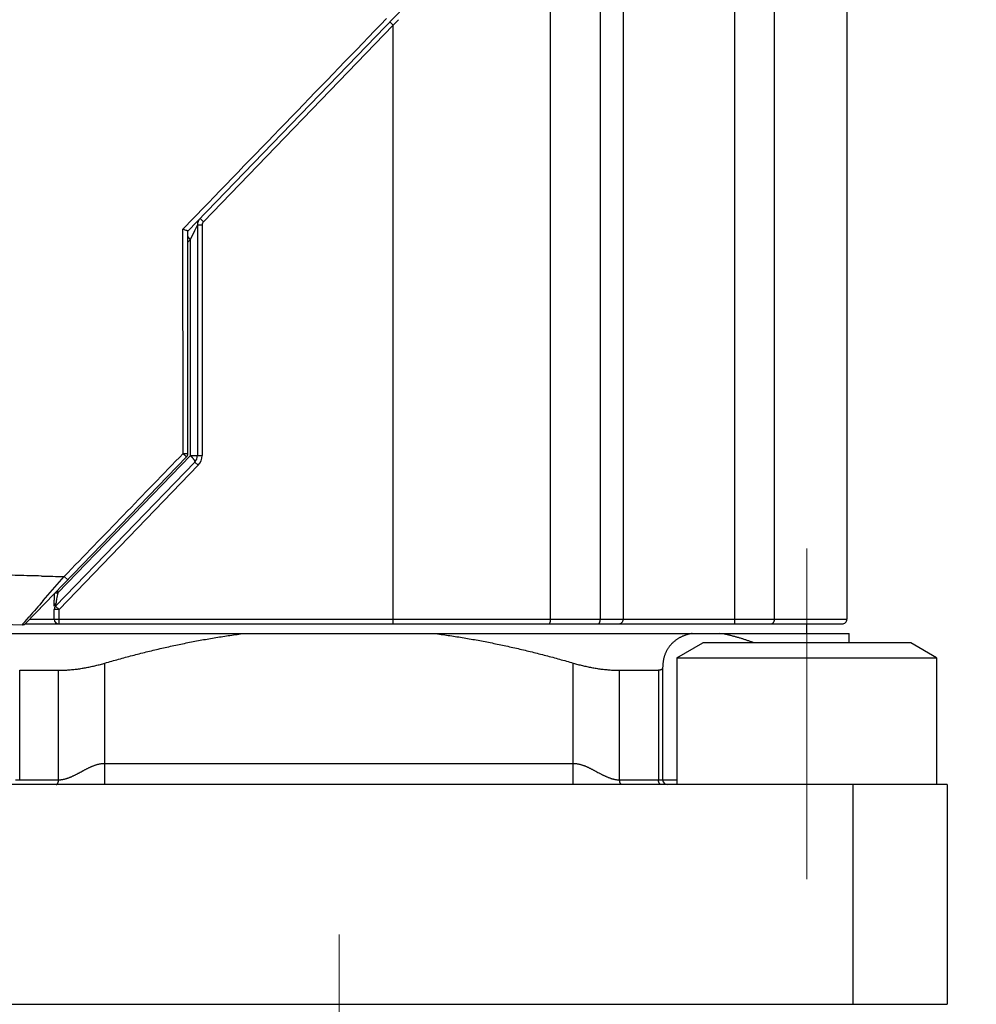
# Model space of a CAD drawing. Header units: millimetres. Extents: x 0 to 594, y 0 to 420.
# Tile 86 of 132: x 322 to 342, y 238 to 259. Entities that reach past the tile are written whole.
import ezdxf

# ---------------------------------------------------------------- set-up
doc = ezdxf.new("R2010")
doc.units = ezdxf.units.MM
doc.header["$LTSCALE"] = 0.257233
doc.linetypes.add('CENTER', pattern=[50.8, 31.75, -6.35, 6.35, -6.35])
doc.layers.add('NoLayerName_001', color=7, linetype='Continuous')
doc.styles.get("Standard").update_dxf_attribs({"font": 'txt', "bigfont": 'extfont2'})
doc.dimstyles.get("Standard").update_dxf_attribs({"dimtxt": 2.5, "dimasz": 2.5, "dimexe": 1, "dimexo": 1, "dimtad": 1, "dimdec": 3, "dimzin": 0, "dimdsep": 46, "dimtxsty": 'Standard', "dimcen": 2.5, "dimadec": 3, "dimazin": 0, "dimtfac": 0.75, "dimtdec": 3, "dimtmove": 0, "dimatfit": 3, "dimfxl": 1, "dimarcsym": 0})

# ---------------------------------------------------------------- blocks, each defined once
blk = doc.blocks.new('_OPEN30')
at = {"color": 0, "linetype": 'ByBlock', "lineweight": -2}
for p, q in [((-1, 0.267949), (0, 0)), ((0, 0), (-1, -0.267949)), ((0, 0), (-1, 0))]:
    blk.add_line(p, q, dxfattribs=at)
blk = doc.blocks.new('*D54')
at = {"layer": 'Defpoints', "color": 0}
for p in [(315.961, 274.916), (315.961, 223.885), (383.461, 223.952)]:
    blk.add_point(p, dxfattribs=at)
at = {"layer": 'NoLayerName_001', "color": 0, "linetype": 'Continuous', "lineweight": 13}
for p, q in [((315.961, 225.299), (315.961, 276.33)), ((383.461, 225.366), (383.461, 276.33)), ((381.34, 274.916), (318.082, 274.916))]:
    blk.add_line(p, q, dxfattribs=at)
at = {"layer": 'NoLayerName_001', "color": 0, "lineweight": 13, "xscale": 2.121340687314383, "yscale": 2.121340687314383, "zscale": 2.121340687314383, "rotation": 180}
blk.add_blockref('_OPEN30', (315.961, 274.916), dxfattribs=at)
at = {"layer": 'NoLayerName_001', "color": 0, "lineweight": 13, "xscale": 2.121340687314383, "yscale": 2.121340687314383, "zscale": 2.121340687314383}
blk.add_blockref('_OPEN30', (383.461, 274.916), dxfattribs=at)
at = {"layer": 'NoLayerName_001', "color": 0, "lineweight": 13, "insert": (349.711, 278.805), "char_height": 4.94979, "attachment_point": 5}
blk.add_mtext('\\W0.8000;ＬＭ', dxfattribs=at)
blk = doc.blocks.new('*D55')
at = {"layer": 'Defpoints', "color": 0}
for p in [(248.761, 284.227), (383.461, 223.952), (248.761, 221.952)]:
    blk.add_point(p, dxfattribs=at)
at = {"layer": 'NoLayerName_001', "color": 0, "linetype": 'Continuous', "lineweight": 13}
for p, q in [((248.761, 223.366), (248.761, 285.641)), ((383.461, 225.366), (383.461, 285.641)), ((381.34, 284.227), (250.882, 284.227))]:
    blk.add_line(p, q, dxfattribs=at)
at = {"layer": 'NoLayerName_001', "color": 0, "lineweight": 13, "xscale": 2.121340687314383, "yscale": 2.121340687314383, "zscale": 2.121340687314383, "rotation": 180}
blk.add_blockref('_OPEN30', (248.761, 284.227), dxfattribs=at)
at = {"layer": 'NoLayerName_001', "color": 0, "lineweight": 13, "xscale": 2.121340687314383, "yscale": 2.121340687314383, "zscale": 2.121340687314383}
blk.add_blockref('_OPEN30', (383.461, 284.227), dxfattribs=at)
at = {"layer": 'NoLayerName_001', "color": 0, "lineweight": 13, "insert": (316.111, 288.116), "char_height": 4.94979, "attachment_point": 5}
blk.add_mtext('\\W0.8000;ＬＬ', dxfattribs=at)
blk = doc.blocks.new('*D56')
at = {"layer": 'Defpoints', "color": 0}
for p in [(248.761, 293.661), (248.761, 221.952), (413.461, 200.452)]:
    blk.add_point(p, dxfattribs=at)
at = {"layer": 'NoLayerName_001', "color": 0, "linetype": 'Continuous', "lineweight": 13}
for p, q in [((248.761, 223.366), (248.761, 295.075)), ((413.461, 201.866), (413.461, 295.075)), ((411.34, 293.661), (250.882, 293.661))]:
    blk.add_line(p, q, dxfattribs=at)
at = {"layer": 'NoLayerName_001', "color": 0, "lineweight": 13, "xscale": 2.121340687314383, "yscale": 2.121340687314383, "zscale": 2.121340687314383, "rotation": 180}
blk.add_blockref('_OPEN30', (248.761, 293.661), dxfattribs=at)
at = {"layer": 'NoLayerName_001', "color": 0, "lineweight": 13, "xscale": 2.121340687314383, "yscale": 2.121340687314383, "zscale": 2.121340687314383}
blk.add_blockref('_OPEN30', (413.461, 293.661), dxfattribs=at)
at = {"layer": 'NoLayerName_001', "color": 0, "lineweight": 13, "insert": (331.111, 297.55), "char_height": 4.9498, "attachment_point": 5}
blk.add_mtext('\\W0.8000;Ｌ', dxfattribs=at)

msp = doc.modelspace()

# ---------------------------------------------------------------- linework, layer by layer
at = {"layer": 'NoLayerName_001', "color": 8, "linetype": 'Continuous', "lineweight": 25}
for p, q in [((337.3382, 246.1013), (337.3382, 265.9375)), ((338.1801, 246.1013), (338.1801, 265.9375)), ((334.976, 263.6128), (334.976, 246.1013)), ((334.4905, 263.1603), (334.4905, 246.1013)), ((333.4396, 246.1013), (333.4395, 262.0821)), ((330.1068, 258.6741), (326.0892, 254.5138)), ((330.1068, 258.6741), (330.0348, 258.7436)), ((330.2215, 258.7914), (330.1068, 258.6741)), ((330.1068, 246.0013), (330.1068, 258.6741)), ((325.6864, 254.3906), (325.8463, 254.5559)), ((325.8463, 254.5559), (325.9428, 254.6556)), ((326.0892, 254.5138), (326.0173, 254.5833)), ((325.6557, 254.3588), (325.6864, 254.3906)), ((325.8129, 254.1373), (325.9054, 254.3289)), ((325.9054, 254.3289), (325.9611, 254.4443)), ((326.0611, 254.4443), (325.9611, 254.4443)), ((326.0611, 254.4443), (326.0611, 249.5675)), ((325.7611, 254.0837), (325.8129, 254.1373)), ((325.8129, 249.5675), (325.8129, 254.1373)), ((323.0046, 246.6594), (325.8129, 249.5675)), ((325.8129, 249.5675), (326.0611, 249.5675)), ((325.9769, 249.3591), (323.032, 246.3095)), ((325.9769, 249.3591), (325.905, 249.4286)), ((322.6974, 246.4958), (323.1411, 247.0058)), ((323.1414, 247.0062), (323.2171, 246.9331)), ((322.9528, 246.6594), (323.0046, 246.6594)), ((323.0046, 246.6594), (323.0046, 246.713)), ((323.032, 246.3095), (322.9601, 246.379)), ((322.3511, 246.0963), (322.3992, 246.1521)), ((323.032, 246.3095), (322.932, 246.3095)), ((323.032, 246.0013), (323.032, 246.3095)), ((322.313, 246.052), (322.3511, 246.0963)), ((322.4139, 246.1013), (339.7111, 246.1013)), ((324.0043, 242.6013), (324.0043, 245.1728)), ((333.918, 242.6013), (333.918, 245.1728)), ((322.1997, 242.7013), (322.1997, 245.021)), ((323.0228, 242.7025), (323.0228, 245.021)), ((334.8995, 242.7013), (334.8995, 245.021)), ((335.7225, 245.021), (335.7225, 242.7013)), ((324.0043, 243.0513), (333.918, 243.0497)), ((322.1115, 242.7013), (323.0228, 242.7025)), ((334.8995, 242.7013), (336.1111, 242.7013)), ((339.8361, 242.6013), (339.8361, 237.9513))]:
    msp.add_line(p, q, dxfattribs=at)
at = {"layer": 'NoLayerName_001', "color": 7, "linetype": 'Continuous', "lineweight": 25}
for p, q in [((325.7611, 254.318), (335.9628, 264.8822)), ((339.7111, 264.9875), (339.7111, 246.1013)), ((325.7611, 249.6079), (325.7611, 254.318)), ((325.9611, 254.4443), (325.9611, 249.5675)), ((322.3319, 246.0164), (325.7331, 249.5384)), ((325.905, 249.4286), (322.9601, 246.379)), ((322.9315, 246.4716), (322.9312, 246.5049)), ((322.9318, 246.4407), (322.9315, 246.4716)), ((322.932, 246.3874), (322.9318, 246.4407)), ((322.932, 246.379), (322.932, 246.3874)), ((322.932, 246.1013), (322.932, 246.3095)), ((322.2574, 245.9857), (322.2574, 245.9857)), ((322.3132, 246.0013), (339.611, 246.0013)), ((338.8611, 245.8013), (338.8611, 246.0013)), ((318.1611, 245.8013), (339.7611, 245.8013)), ((339.7611, 245.6013), (339.7611, 245.8013)), ((336.1111, 245.2838), (336.6611, 245.6013)), ((341.0611, 245.6013), (336.6611, 245.6013)), ((341.6111, 245.2838), (341.0611, 245.6013)), ((335.8108, 245.0809), (335.8108, 242.7013)), ((336.1111, 245.2838), (341.6111, 245.2838)), ((336.1111, 245.2838), (336.1111, 242.6013)), ((341.6111, 245.2838), (341.6111, 242.6013)), ((322.1997, 245.021), (323.0228, 245.021)), ((334.8995, 245.021), (335.7225, 245.021)), ((341.8361, 242.6013), (316.0861, 242.6013)), ((341.8361, 242.6013), (341.8361, 237.9513)), ((316.0861, 237.9513), (341.8361, 237.9513)), ((316.2559, 237.9513), (341.6663, 237.9513)), ((316.2611, 237.9513), (341.6611, 237.9513))]:
    msp.add_line(p, q, dxfattribs=at)
at = {"layer": 'NoLayerName_001', "color": 2, "linetype": 'CENTER', "lineweight": 13}
for p, q in [((338.8611, 247.6013), (338.8611, 240.6013)), ((328.9611, 239.427), (328.9611, 222.4753))]:
    msp.add_line(p, q, dxfattribs=at)
at = {"layer": 'NoLayerName_001', "color": 7, "linetype": 'Continuous', "lineweight": 25}
for points in [[(318.482, 246.3016), (319.0632, 246.2199), (320.4307, 246.0779), (321.8331, 245.9989), (322.2572, 245.9857)], [(322.2572, 245.9857), (322.2724, 245.9865), (322.2943, 245.9918), (322.3144, 246.0019), (322.3317, 246.0162)]]:
    msp.add_lwpolyline(points, dxfattribs=at)
for centre, radius, start, end in [((326.1611, 254.4443), 0.2, 136, 180), ((325.6611, 249.6079), 0.1, 316, 0), ((325.7611, 249.5675), 0.2, 316, 0), ((339.7217, 246.6599), 16.7912, 180.08036, 180.27839), ((345.1802, 246.6922), 22.2498, 180.29338, 180.48228), ((322.5611, 246.3978), 0.1, 316, 323.33333), ((323.032, 246.3095), 0.1, 136.00007, 180.0001), ((323.032, 246.1013), 0.1, 180, 270), ((339.6111, 246.1013), 0.1, 269.98832, 0), ((335.9108, 242.7013), 0.1, 179.99872, 269.99872)]:
    msp.add_arc(centre, radius, start, end, dxfattribs=at)
at = {"layer": 'NoLayerName_001', "color": 8, "linetype": 'Continuous', "lineweight": 25}
for centre, radius, start, end in [((326.1611, 254.4443), 0.1, 136, 180), ((325.7611, 249.5675), 0.3, 316, 0), ((324.269, 316.6556), 69.6589, 268.675553, 269.072168), ((328.9125, 245.5149), 6.0178, 169.03613, 170.27145), ((432.103, 151.2922), 145.0287, 138.970566, 139.150319), ((324.8555, 246.141), 1.9128, 171.10377, 171.40563), ((330.2501, 245.2999), 7.3725, 170.59544, 171.12871), ((328.6368, 245.5633), 5.7379, 170.28288, 170.55828), ((334.876, 246.1013), 0.1, 269.98574, 0.02128)]:
    msp.add_arc(centre, radius, start, end, dxfattribs=at)
for points in [[(325.9428, 254.6556), (326.6129, 255.3486), (327.9532, 256.7344), (329.2936, 258.1203), (329.9637, 258.8132)], [(325.6583, 249.6087), (325.6578, 250.4004), (325.657, 251.9838), (325.6561, 253.5671), (325.6557, 254.3588)], [(323.1411, 247.0058), (323.5606, 247.4396), (324.3997, 248.3072), (325.2387, 249.1749), (325.6583, 249.6087)]]:
    msp.add_open_spline(points, degree=3, dxfattribs=at)
at = {"layer": 'NoLayerName_001', "color": 7, "linetype": 'Continuous', "lineweight": 25}
for points, knots in [([(325.7611, 254.318), (325.7605, 254.3182), (325.7593, 254.3185), (325.7576, 254.3193), (325.7558, 254.3197), (325.754, 254.3204), (325.7522, 254.321), (325.7504, 254.3216), (325.7487, 254.3223), (325.7469, 254.3229), (325.7451, 254.3236), (325.7433, 254.3242), (325.7416, 254.3249), (325.7392, 254.3258), (325.7363, 254.3269), (325.7328, 254.3283), (325.7287, 254.3299), (325.7135, 254.3358), (325.6954, 254.343), (325.6767, 254.3504), (325.6679, 254.3539), (325.6615, 254.3565), (325.6574, 254.3581), (325.6557, 254.3588)], [0, 0, 0, 0, 0.00193774, 0.00373189, 0.00566954, 0.00756219, 0.00942987, 0.01130864, 0.01319704, 0.01508623, 0.01697191, 0.01885541, 0.02073837, 0.02262188, 0.02639048, 0.03016046, 0.03393091, 0.03958575, 0.07916238, 0.09235485, 0.09989331, 0.10743176, 0.11308562, 0.11308562, 0.11308562, 0.11308562]), ([(324.0043, 245.1728), (324.0526, 245.1868), (324.1491, 245.2148), (324.2942, 245.2556), (324.4396, 245.2955), (324.5852, 245.3343), (324.7312, 245.3721), (324.8774, 245.4089), (325.0239, 245.4446), (325.1706, 245.4792), (325.3176, 245.5127), (325.4649, 245.5451), (325.6124, 245.5763), (325.7602, 245.6063), (325.9082, 245.6351), (326.0564, 245.6627), (326.2049, 245.6891), (326.3535, 245.7142), (326.5024, 245.738), (326.6515, 245.7605), (326.8007, 245.7818), (326.9003, 245.7947), (326.9502, 245.8013)], [0, 0, 0, 0, 0.1507273, 0.3014637, 0.4522074, 0.6029568, 0.7537107, 0.9044686, 1.0552303, 1.205996, 1.3567664, 1.5075429, 1.658326, 1.809113, 1.9599001, 2.1106843, 2.261463, 2.412234, 2.5629955, 2.7137462, 2.8644855, 3.015213, 3.015213, 3.015213, 3.015213]), ([(330.9721, 245.8013), (331.0219, 245.7947), (331.1216, 245.7818), (331.2708, 245.7605), (331.4199, 245.738), (331.5688, 245.7142), (331.7174, 245.6891), (331.8659, 245.6627), (332.0141, 245.6351), (332.1621, 245.6063), (332.3099, 245.5763), (332.4574, 245.5451), (332.6047, 245.5127), (332.7517, 245.4792), (332.8984, 245.4446), (333.0449, 245.4089), (333.1911, 245.3721), (333.337, 245.3343), (333.4827, 245.2955), (333.6281, 245.2556), (333.7732, 245.2148), (333.8697, 245.1868), (333.918, 245.1728)], [0, 0, 0, 0, 0.1507275, 0.3014668, 0.4522175, 0.602979, 0.75375, 0.9045287, 1.0553129, 1.2061, 1.356887, 1.5076701, 1.6584466, 1.809217, 1.9599827, 2.1107444, 2.2615023, 2.4122562, 2.5630056, 2.7137492, 2.8644857, 3.015213, 3.015213, 3.015213, 3.015213]), ([(336.4326, 245.8013), (336.4241, 245.7995), (336.4071, 245.7961), (336.3818, 245.79), (336.3566, 245.7834), (336.3316, 245.7762), (336.3067, 245.7682), (336.2821, 245.7596), (336.2577, 245.7503), (336.2336, 245.7403), (336.2099, 245.7295), (336.1865, 245.718), (336.1636, 245.7058), (336.1411, 245.6927), (336.1191, 245.6789), (336.0976, 245.6643), (336.0766, 245.649), (336.0563, 245.6328), (336.0366, 245.6159), (336.0176, 245.5982), (335.9993, 245.5797), (335.9817, 245.5606), (335.9649, 245.5407), (335.949, 245.5202), (335.9339, 245.4991), (335.9196, 245.4773), (335.9063, 245.455), (335.8938, 245.4322), (335.8823, 245.409), (335.8717, 245.3853), (335.8619, 245.3612), (335.8531, 245.3368), (335.8451, 245.312), (335.8381, 245.2869), (335.8318, 245.2617), (335.8265, 245.2362), (335.8219, 245.2105), (335.8182, 245.1847), (335.8151, 245.1588), (335.8138, 245.1415), (335.813, 245.1328)], [0, 0, 0, 0, 0.02597282, 0.0519988, 0.07806168, 0.10414688, 0.13024171, 0.15633549, 0.18241973, 0.20848829, 0.23453759, 0.26056675, 0.28657781, 0.31257535, 0.33856125, 0.36453646, 0.3905042, 0.41647007, 0.44244144, 0.46841897, 0.49439912, 0.52037949, 0.54635919, 0.5723388, 0.59831858, 0.6242973, 0.6502726, 0.67624119, 0.70220379, 0.72816816, 0.75414078, 0.78012601, 0.80612641, 0.8321445, 0.85818135, 0.88423502, 0.91030073, 0.93637108, 0.96243627, 0.98848426, 0.98848426, 0.98848426, 0.98848426]), ([(337.7475, 245.6013), (337.735, 245.6059), (337.7019, 245.6182), (337.6482, 245.6374), (337.5862, 245.6586), (337.524, 245.679), (337.4614, 245.6984), (337.3985, 245.7168), (337.3352, 245.7341), (337.2717, 245.7503), (337.2079, 245.7652), (337.1438, 245.7788), (337.0795, 245.7911), (337.0363, 245.7978), (337.0148, 245.8013)], [0, 0, 0, 0, 0.04020538, 0.10569408, 0.17118762, 0.2366908, 0.30221034, 0.36775236, 0.43330569, 0.49885432, 0.56438703, 0.62989783, 0.69538637, 0.7608584, 0.7608584, 0.7608584, 0.7608584]), ([(323.0228, 245.021), (323.0394, 245.0212), (323.0726, 245.0212), (323.1223, 245.0227), (323.1721, 245.0249), (323.2218, 245.028), (323.2715, 245.0319), (323.3211, 245.0366), (323.3707, 245.042), (323.4202, 245.0482), (323.4696, 245.0551), (323.5188, 245.0627), (323.568, 245.0709), (323.617, 245.0797), (323.666, 245.0892), (323.7147, 245.0994), (323.7634, 245.1101), (323.8119, 245.1215), (323.8602, 245.1334), (323.9084, 245.146), (323.9565, 245.159), (323.9884, 245.1683), (324.0043, 245.1728)], [0, 0, 0, 0, 0.04978426, 0.09957807, 0.14938416, 0.19920384, 0.24903702, 0.29888227, 0.34873689, 0.39859694, 0.44845735, 0.49831197, 0.54815712, 0.5979939, 0.64782348, 0.69764673, 0.74746417, 0.79727603, 0.84708219, 0.89688226, 0.94667554, 0.99646104, 0.99646104, 0.99646104, 0.99646104]), ([(333.918, 245.1728), (333.9339, 245.1683), (333.9658, 245.159), (334.0138, 245.146), (334.062, 245.1334), (334.1104, 245.1215), (334.1589, 245.1101), (334.2075, 245.0994), (334.2563, 245.0892), (334.3052, 245.0797), (334.3543, 245.0709), (334.4034, 245.0627), (334.4527, 245.0551), (334.5021, 245.0482), (334.5516, 245.042), (334.6011, 245.0366), (334.6508, 245.0319), (334.7004, 245.028), (334.7502, 245.0249), (334.7999, 245.0227), (334.8497, 245.0212), (334.8829, 245.0212), (334.8995, 245.021)], [0, 0, 0, 0, 0.0497855, 0.09957878, 0.14937885, 0.19918501, 0.24899686, 0.29881431, 0.34863756, 0.39846714, 0.44830391, 0.49814907, 0.54800368, 0.59786409, 0.64772415, 0.69757876, 0.74742401, 0.79725719, 0.84707687, 0.89688296, 0.94667677, 0.99646103, 0.99646103, 0.99646103, 0.99646103]), ([(335.8108, 245.0809), (335.8107, 245.0796), (335.8106, 245.0769), (335.8102, 245.073), (335.8094, 245.069), (335.8084, 245.0652), (335.8071, 245.0614), (335.8055, 245.0577), (335.8036, 245.0542), (335.8014, 245.0509), (335.799, 245.0477), (335.7963, 245.0447), (335.7935, 245.0419), (335.7904, 245.0394), (335.7872, 245.037), (335.7838, 245.0348), (335.7804, 245.0329), (335.7768, 245.0311), (335.7732, 245.0295), (335.7694, 245.0281), (335.7657, 245.0268), (335.7618, 245.0257), (335.758, 245.0248), (335.7541, 245.0239), (335.7502, 245.0232), (335.7463, 245.0226), (335.7423, 245.0221), (335.7384, 245.0217), (335.7344, 245.0214), (335.7305, 245.0211), (335.7265, 245.021), (335.7239, 245.021), (335.7225, 245.021)], [0, 0, 0, 0, 0.00397044, 0.00796017, 0.01195864, 0.01595757, 0.01995163, 0.02393914, 0.027923, 0.03190942, 0.03590177, 0.03989979, 0.04390011, 0.0478969, 0.05188266, 0.05585771, 0.05982998, 0.06380487, 0.06778504, 0.07177063, 0.07575957, 0.07974778, 0.08373012, 0.08770614, 0.09167801, 0.09564733, 0.09961518, 0.1035821, 0.10754817, 0.111513, 0.11547578, 0.11943534, 0.11943534, 0.11943534, 0.11943534]), ([(335.813, 245.1328), (335.8125, 245.1242), (335.8113, 245.1069), (335.811, 245.0896), (335.8108, 245.0809)], [0, 0, 0, 0, 0.026016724, 0.051986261, 0.051986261, 0.051986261, 0.051986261])]:
    msp.add_open_spline(points, degree=3, knots=knots, dxfattribs=at)
at = {"layer": 'NoLayerName_001', "color": 8, "linetype": 'Continuous', "lineweight": 25}
for points, knots in [([(325.7575, 254.2002), (325.7584, 254.1992), (325.7601, 254.197), (325.7627, 254.1937), (325.7654, 254.1904), (325.768, 254.1872), (325.7707, 254.184), (325.7734, 254.1808), (325.7762, 254.1776), (325.7789, 254.1744), (325.7816, 254.1712), (325.7844, 254.1681), (325.7872, 254.165), (325.79, 254.1618), (325.7928, 254.1587), (325.7956, 254.1556), (325.7985, 254.1525), (325.8013, 254.1495), (325.8042, 254.1464), (325.8071, 254.1434), (325.81, 254.1403), (325.8119, 254.1383), (325.8129, 254.1373)], [0, 0, 0, 0, 0.004192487, 0.008385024, 0.012577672, 0.01677046, 0.020963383, 0.02515643, 0.02934961, 0.033542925, 0.03773637, 0.041929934, 0.046123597, 0.050317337, 0.05451112, 0.058704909, 0.06289866, 0.067092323, 0.071285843, 0.075479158, 0.0796722, 0.083864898, 0.083864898, 0.083864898, 0.083864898]), ([(325.6583, 249.6087), (325.6595, 249.6087), (325.6676, 249.6087), (325.682, 249.6087), (325.7013, 249.6087), (325.7163, 249.6086), (325.7269, 249.6085), (325.7362, 249.6084), (325.7437, 249.6084), (325.7499, 249.6083), (325.7524, 249.6083), (325.7549, 249.6081), (325.7574, 249.6082), (325.7593, 249.608), (325.7605, 249.6079), (325.7611, 249.6079)], [0, 0, 0, 0, 0.00374143, 0.02431982, 0.04302542, 0.06173524, 0.06921876, 0.07482428, 0.08981547, 0.09168861, 0.09355116, 0.09725329, 0.09918121, 0.10099896, 0.10288687, 0.10288687, 0.10288687, 0.10288687]), ([(325.6583, 249.6087), (325.6615, 249.6056), (325.67, 249.5974), (325.6807, 249.5871), (325.6903, 249.5779), (325.6967, 249.5718), (325.7021, 249.5667), (325.7064, 249.5626), (325.7097, 249.5596), (325.7129, 249.5565), (325.7162, 249.5535), (325.7194, 249.5505), (325.7216, 249.5485), (325.7227, 249.5475)], [0, 0, 0, 0, 0.013333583, 0.035556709, 0.044446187, 0.053335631, 0.062224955, 0.066669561, 0.07111413, 0.075558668, 0.080003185, 0.084447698, 0.088892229, 0.088892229, 0.088892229, 0.088892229]), ([(325.7227, 249.5475), (325.7229, 249.5473), (325.7234, 249.5469), (325.7241, 249.5461), (325.7249, 249.5454), (325.7257, 249.5447), (325.7264, 249.5441), (325.7272, 249.5433), (325.728, 249.5426), (325.7288, 249.5418), (325.7295, 249.5412), (325.7302, 249.5407), (325.7309, 249.5402), (325.7315, 249.5398), (325.7319, 249.5393), (325.7323, 249.5388), (325.7328, 249.5386), (325.7331, 249.5384)], [0, 0, 0, 0, 0.000915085, 0.001824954, 0.003189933, 0.004106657, 0.005034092, 0.005976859, 0.007413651, 0.008359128, 0.009270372, 0.010128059, 0.010933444, 0.011795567, 0.012298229, 0.012878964, 0.013800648, 0.013800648, 0.013800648, 0.013800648]), ([(325.8129, 249.5675), (325.8142, 249.5662), (325.8167, 249.5636), (325.8205, 249.5596), (325.8242, 249.5556), (325.8279, 249.5516), (325.8316, 249.5476), (325.8353, 249.5435), (325.839, 249.5395), (325.8426, 249.5354), (325.8462, 249.5312), (325.8498, 249.5271), (325.8533, 249.5229), (325.8569, 249.5187), (325.8604, 249.5145), (325.8638, 249.5102), (325.8672, 249.5059), (325.8706, 249.5016), (325.8739, 249.4973), (325.8772, 249.4929), (325.8804, 249.4885), (325.8835, 249.4841), (325.8866, 249.4796), (325.8896, 249.475), (325.8925, 249.4704), (325.8954, 249.4657), (325.8981, 249.4609), (325.9007, 249.456), (325.9032, 249.451), (325.9053, 249.4459), (325.9069, 249.4406), (325.9071, 249.4369), (325.9072, 249.4351)], [0, 0, 0, 0, 0.00547053, 0.01093997, 0.0164088, 0.02187752, 0.02734664, 0.03281669, 0.0382882, 0.04376172, 0.04923782, 0.05471707, 0.06019998, 0.06568554, 0.0711716, 0.07665605, 0.0821369, 0.08761228, 0.09308042, 0.09853971, 0.10398866, 0.10942649, 0.11485863, 0.12029501, 0.12574623, 0.13122366, 0.13673941, 0.1423064, 0.14791627, 0.15348617, 0.15896482, 0.16439851, 0.16439851, 0.16439851, 0.16439851]), ([(322.6589, 247.0152), (322.5765, 247.0173), (322.4117, 247.0212), (322.1645, 247.0285), (321.9173, 247.0366), (321.6702, 247.046), (321.4231, 247.0565), (321.1761, 247.0682), (320.9291, 247.0812), (320.6822, 247.0956), (320.4354, 247.1113), (320.1887, 247.1285), (319.942, 247.1471), (319.6955, 247.1672), (319.4491, 247.1887), (319.2029, 247.2116), (318.9568, 247.236), (318.7108, 247.2619), (318.465, 247.2892), (318.2194, 247.318), (317.974, 247.3483), (317.7287, 247.38), (317.4837, 247.4131), (317.2388, 247.4476), (316.994, 247.4833), (316.7495, 247.5202), (316.5052, 247.5582), (316.261, 247.5973), (316.0169, 247.6373), (315.773, 247.6783), (315.5293, 247.7201), (315.2856, 247.7626), (315.0421, 247.8058), (314.7987, 247.8496), (314.4743, 247.9087), (313.5827, 248.0736), (312.692, 248.2434), (311.8812, 248.3925), (311.6379, 248.4366), (311.3945, 248.4802), (311.232, 248.5084), (311.1508, 248.5226)], [0, 0, 0, 0, 0.2473019, 0.4946099, 0.7419212, 0.9892339, 1.2365468, 1.4838597, 1.7311734, 1.9784894, 2.2258087, 2.4731299, 2.7204513, 2.9677718, 3.2150901, 3.4624054, 3.7097169, 3.9570242, 4.2043279, 4.4516293, 4.6989297, 4.9462303, 5.1935319, 5.4408345, 5.688137, 5.9354385, 6.182741, 6.4300456, 6.6773528, 6.9246619, 7.1719717, 7.4192801, 7.6665845, 7.9138854, 8.1611842, 8.6557799, 10.6341628, 10.8814609, 11.1287597, 11.3760599, 11.6233601, 11.6233601, 11.6233601, 11.6233601]), ([(322.932, 246.3874), (322.932, 246.3883), (322.9321, 246.3899), (322.9323, 246.3925), (322.9327, 246.395), (322.9332, 246.3975), (322.9339, 246.3999), (322.9346, 246.4023), (322.9355, 246.4047), (322.9366, 246.4071), (322.9377, 246.4094), (322.9389, 246.4116), (322.9403, 246.4137), (322.9417, 246.4158), (322.9433, 246.4178), (322.9449, 246.4198), (322.9466, 246.4217), (322.9483, 246.4235), (322.9501, 246.4253), (322.952, 246.427), (322.9539, 246.4286), (322.9552, 246.4297), (322.9559, 246.4302)], [0, 0, 0, 0, 0.002517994, 0.005042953, 0.007575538, 0.010115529, 0.012661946, 0.015213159, 0.017766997, 0.02032085, 0.022871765, 0.025416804, 0.027956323, 0.030492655, 0.033027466, 0.035561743, 0.038095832, 0.04062949, 0.04316193, 0.045691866, 0.04821756, 0.050736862, 0.050736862, 0.050736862, 0.050736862]), ([(322.9559, 246.4302), (322.9561, 246.4303), (322.9565, 246.4307), (322.9572, 246.4311), (322.9578, 246.4316), (322.9584, 246.4321), (322.9591, 246.4325), (322.9597, 246.433), (322.9604, 246.4334), (322.9611, 246.4339), (322.9617, 246.4343), (322.9624, 246.4348), (322.9631, 246.4352), (322.9637, 246.4356), (322.9644, 246.436), (322.9651, 246.4364), (322.9656, 246.4367), (322.9658, 246.4368)], [0, 0, 0, 0, 0.000793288, 0.00158675, 0.002380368, 0.003174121, 0.003967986, 0.004761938, 0.00555595, 0.006349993, 0.007144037, 0.00793805, 0.008731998, 0.009525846, 0.010319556, 0.011113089, 0.011906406, 0.011906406, 0.011906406, 0.011906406]), ([(322.9601, 246.379), (322.9598, 246.3791), (322.9589, 246.379), (322.9592, 246.3802), (322.959, 246.3811), (322.9589, 246.3821), (322.959, 246.3831), (322.959, 246.3841), (322.9591, 246.3851), (322.9591, 246.3861), (322.9592, 246.387), (322.9593, 246.388), (322.9593, 246.389), (322.9594, 246.39), (322.9595, 246.3909), (322.9596, 246.3919), (322.9597, 246.3929), (322.9598, 246.3939), (322.9599, 246.3948), (322.96, 246.3958), (322.9601, 246.3968), (322.9603, 246.3981), (322.9605, 246.3997), (322.9607, 246.4016), (322.961, 246.4036), (322.9612, 246.4055), (322.9615, 246.4075), (322.9617, 246.4094), (322.962, 246.4114), (322.9623, 246.4133), (322.9625, 246.4152), (322.9629, 246.4175), (322.9632, 246.4201), (322.9637, 246.4233), (322.9641, 246.4256), (322.9642, 246.4269)], [0, 0, 0, 0, 0.000883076, 0.001909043, 0.002860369, 0.003825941, 0.004810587, 0.005804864, 0.006797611, 0.007783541, 0.008764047, 0.009740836, 0.010715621, 0.011690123, 0.01266592, 0.013643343, 0.014622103, 0.015601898, 0.016582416, 0.01756334, 0.018544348, 0.019525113, 0.021485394, 0.023444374, 0.02540255, 0.027360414, 0.029318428, 0.031276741, 0.033235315, 0.035194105, 0.037153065, 0.039112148, 0.042050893, 0.044989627, 0.04890761, 0.04890761, 0.04890761, 0.04890761]), ([(322.2576, 245.9857), (322.258, 245.9863), (322.2587, 245.9875), (322.26, 245.9889), (322.2608, 245.9904), (322.2619, 245.9918), (322.2636, 245.9939), (322.2653, 245.9959), (322.267, 245.9979), (322.2686, 245.9999), (322.2702, 246.0018), (322.2718, 246.0038), (322.273, 246.0052), (322.2743, 246.0067), (322.2759, 246.0087), (322.2809, 246.0145), (322.288, 246.0228), (322.2996, 246.0365), (322.3076, 246.0457), (322.313, 246.052)], [0, 0, 0, 0, 0.002184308, 0.004151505, 0.005691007, 0.007453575, 0.009420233, 0.013502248, 0.015465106, 0.017380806, 0.021147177, 0.023035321, 0.024939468, 0.026856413, 0.028782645, 0.032648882, 0.049950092, 0.061468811, 0.086456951, 0.086456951, 0.086456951, 0.086456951]), ([(333.3979, 246.0013), (333.3994, 246.0015), (333.4023, 246.0016), (333.4065, 246.0032), (333.4103, 246.0056), (333.4138, 246.0087), (333.417, 246.0123), (333.42, 246.0164), (333.4226, 246.0208), (333.425, 246.0253), (333.4271, 246.0299), (333.429, 246.0344), (333.4306, 246.0389), (333.432, 246.0433), (333.4332, 246.0476), (333.4343, 246.0519), (333.4352, 246.0563), (333.436, 246.0606), (333.4367, 246.065), (333.4374, 246.0695), (333.4379, 246.074), (333.4384, 246.0785), (333.4388, 246.083), (333.4392, 246.0876), (333.4394, 246.0922), (333.4395, 246.0967), (333.4395, 246.0998), (333.4396, 246.1013)], [0, 0, 0, 0, 0.00442657, 0.00879058, 0.0132575, 0.01791019, 0.02276393, 0.02778631, 0.03291326, 0.03806012, 0.04312865, 0.04802754, 0.05275865, 0.05735925, 0.06186526, 0.06631087, 0.07072849, 0.07514873, 0.07960005, 0.08409368, 0.08862186, 0.09317583, 0.09774689, 0.10232651, 0.10690623, 0.11147781, 0.11603316, 0.11603316, 0.11603316, 0.11603316]), ([(334.439, 246.0013), (334.4404, 246.0014), (334.4431, 246.0015), (334.4471, 246.0025), (334.4509, 246.004), (334.4546, 246.006), (334.458, 246.0083), (334.4612, 246.0109), (334.4641, 246.0138), (334.4668, 246.0169), (334.4693, 246.0201), (334.4715, 246.0235), (334.4736, 246.027), (334.4755, 246.0306), (334.4772, 246.0343), (334.4789, 246.038), (334.4804, 246.0417), (334.4818, 246.0455), (334.483, 246.0494), (334.4842, 246.0533), (334.4852, 246.0572), (334.4861, 246.0611), (334.487, 246.0651), (334.4877, 246.0691), (334.4884, 246.0731), (334.489, 246.0771), (334.4894, 246.0811), (334.4898, 246.0851), (334.4901, 246.0892), (334.4903, 246.0932), (334.4905, 246.0973), (334.4905, 246.0999), (334.4905, 246.1013)], [0, 0, 0, 0, 0.00403818, 0.00811031, 0.0122319, 0.01638923, 0.02054735, 0.02466384, 0.02874268, 0.03280585, 0.03686729, 0.04093343, 0.04500426, 0.04907426, 0.05313626, 0.05719129, 0.06124216, 0.06529102, 0.06933942, 0.07338828, 0.07743799, 0.08148841, 0.08553896, 0.08958926, 0.09363936, 0.09768922, 0.10173871, 0.10578757, 0.10983546, 0.11388192, 0.11792645, 0.12196841, 0.12196841, 0.12196841, 0.12196841]), ([(337.3366, 246.0013), (337.3367, 246.0019), (337.3369, 246.0031), (337.337, 246.0049), (337.3371, 246.0067), (337.3372, 246.0085), (337.3372, 246.0103), (337.3373, 246.0121), (337.3374, 246.014), (337.3374, 246.017), (337.3375, 246.0213), (337.3376, 246.0261), (337.3377, 246.0304), (337.3378, 246.0346), (337.3378, 246.0401), (337.3379, 246.0473), (337.338, 246.0558), (337.3381, 246.0655), (337.3381, 246.0758), (337.3381, 246.0873), (337.3382, 246.0958), (337.3382, 246.1007), (337.3382, 246.1013)], [0, 0, 0, 0, 0.00182946, 0.00360138, 0.00547013, 0.00727439, 0.00907346, 0.01088559, 0.01270702, 0.01453382, 0.02001037, 0.02546518, 0.02909785, 0.03273293, 0.03819014, 0.04546926, 0.05456506, 0.06365912, 0.07457288, 0.08548741, 0.0982211, 0.10004015, 0.10004015, 0.10004015, 0.10004015]), ([(338.0943, 246.0013), (338.0962, 246.0014), (338.1001, 246.0014), (338.1059, 246.0022), (338.1116, 246.0033), (338.1172, 246.0049), (338.1226, 246.0069), (338.1279, 246.0093), (338.1331, 246.012), (338.138, 246.0151), (338.1426, 246.0186), (338.147, 246.0223), (338.1512, 246.0264), (338.1551, 246.0307), (338.1588, 246.0352), (338.1621, 246.04), (338.1652, 246.045), (338.168, 246.0502), (338.1705, 246.0556), (338.1728, 246.0611), (338.1747, 246.0667), (338.1763, 246.0723), (338.1777, 246.0781), (338.1788, 246.0839), (338.1795, 246.0897), (338.18, 246.0955), (338.18, 246.0994), (338.1801, 246.1013)], [0, 0, 0, 0, 0.00577, 0.01156307, 0.01737467, 0.02319712, 0.02902059, 0.03483398, 0.04063164, 0.04642158, 0.05221194, 0.0580088, 0.06381649, 0.06963784, 0.07547501, 0.08133055, 0.08720518, 0.09309747, 0.09900424, 0.10492079, 0.11084117, 0.11675851, 0.12266521, 0.12855325, 0.13441438, 0.14024038, 0.14602334, 0.14602334, 0.14602334, 0.14602334]), ([(323.0228, 242.7025), (323.0306, 242.7027), (323.0461, 242.7028), (323.0694, 242.7047), (323.0926, 242.7075), (323.1158, 242.7114), (323.1388, 242.7161), (323.1616, 242.7218), (323.1843, 242.7282), (323.2068, 242.7353), (323.2291, 242.743), (323.2512, 242.7513), (323.273, 242.76), (323.2945, 242.7692), (323.3159, 242.7787), (323.337, 242.7886), (323.358, 242.7987), (323.3789, 242.8091), (323.3997, 242.8197), (323.4204, 242.8305), (323.441, 242.8414), (323.4822, 242.8634), (323.5232, 242.8858), (323.5644, 242.9078), (323.5851, 242.9187), (323.6058, 242.9294), (323.6266, 242.94), (323.6475, 242.9504), (323.6686, 242.9605), (323.6897, 242.9704), (323.7111, 242.9799), (323.7325, 242.9891), (323.7542, 242.9978), (323.776, 243.0061), (323.7981, 243.0139), (323.8203, 243.0211), (323.8427, 243.0277), (323.8654, 243.0336), (323.8882, 243.0388), (323.9112, 243.0433), (323.9267, 243.0454), (323.9344, 243.0466)], [0, 0, 0, 0, 0.02333968, 0.04669016, 0.07007615, 0.09351197, 0.11700242, 0.14054364, 0.16412398, 0.18772489, 0.21132164, 0.23488409, 0.2583783, 0.28179539, 0.30515707, 0.32848424, 0.35179537, 0.37510678, 0.39843122, 0.42177008, 0.4451202, 0.46847772, 0.56190013, 0.58524661, 0.60859185, 0.63193814, 0.65528837, 0.67864256, 0.70199775, 0.72535224, 0.74870603, 0.77206106, 0.7954208, 0.81878387, 0.84214752, 0.86551269, 0.88888454, 0.91227278, 0.93568762, 0.95911555, 0.98253731, 0.98253731, 0.98253731, 0.98253731]), ([(323.9344, 243.0466), (323.9422, 243.0474), (323.9576, 243.0494), (323.981, 243.051), (323.9965, 243.0511), (324.0043, 243.0513)], [0, 0, 0, 0, 0.023402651, 0.046780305, 0.070134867, 0.070134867, 0.070134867, 0.070134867]), ([(333.918, 243.0497), (333.9257, 243.0495), (333.9413, 243.0494), (333.9646, 243.0477), (333.9879, 243.0451), (334.011, 243.0415), (334.034, 243.037), (334.0568, 243.0318), (334.0795, 243.0257), (334.1018, 243.019), (334.124, 243.0117), (334.146, 243.0038), (334.1678, 242.9954), (334.1894, 242.9865), (334.2108, 242.9773), (334.2321, 242.9676), (334.2533, 242.9577), (334.2743, 242.9475), (334.2951, 242.937), (334.3159, 242.9264), (334.3366, 242.9156), (334.3572, 242.9047), (334.3984, 242.8827), (334.4395, 242.8604), (334.4807, 242.8385), (334.5014, 242.8277), (334.5222, 242.817), (334.543, 242.8065), (334.5639, 242.7962), (334.585, 242.7862), (334.6062, 242.7765), (334.6276, 242.7671), (334.6492, 242.758), (334.671, 242.7494), (334.6931, 242.7413), (334.7154, 242.7337), (334.7379, 242.7267), (334.7606, 242.7203), (334.7835, 242.7148), (334.8065, 242.71), (334.822, 242.7077), (334.8297, 242.7064)], [0, 0, 0, 0, 0.02335076, 0.0467256, 0.07012625, 0.09354642, 0.11697261, 0.14038483, 0.16376929, 0.18713691, 0.21049799, 0.23385784, 0.25721729, 0.2805732, 0.30392394, 0.32727311, 0.3506228, 0.37397314, 0.39732256, 0.42066821, 0.4440101, 0.46735097, 0.49069305, 0.58409849, 0.60745202, 0.63079813, 0.654133, 0.67745358, 0.70076135, 0.724069, 0.74739263, 0.7707503, 0.79416227, 0.81764941, 0.84120271, 0.86478907, 0.88837908, 0.91194867, 0.93547979, 0.95896118, 0.98238923, 0.98238923, 0.98238923, 0.98238923]), ([(322.9731, 242.6013), (322.9743, 242.6014), (322.9766, 242.6014), (322.98, 242.6023), (322.9834, 242.6035), (322.9865, 242.6051), (322.9896, 242.607), (322.9924, 242.6091), (322.995, 242.6115), (322.9973, 242.614), (322.9995, 242.6167), (323.0016, 242.6195), (323.0035, 242.6224), (323.0053, 242.6254), (323.007, 242.6284), (323.0085, 242.6315), (323.01, 242.6347), (323.0114, 242.6379), (323.0126, 242.6411), (323.0138, 242.6444), (323.0149, 242.6477), (323.0159, 242.651), (323.0168, 242.6543), (323.0177, 242.6577), (323.0185, 242.6611), (323.0192, 242.6645), (323.0198, 242.6679), (323.0204, 242.6714), (323.0209, 242.6748), (323.0213, 242.6782), (323.0217, 242.6817), (323.0221, 242.6851), (323.0223, 242.6886), (323.0225, 242.6921), (323.0227, 242.6955), (323.0228, 242.699), (323.0228, 242.7013), (323.0228, 242.7025)], [0, 0, 0, 0, 0.00346627, 0.00696126, 0.0104963, 0.01406284, 0.01763763, 0.02118703, 0.02468668, 0.02815562, 0.0316139, 0.03507341, 0.03853835, 0.04200842, 0.04548176, 0.0489552, 0.05242637, 0.05589663, 0.05936743, 0.06283976, 0.06631415, 0.06979073, 0.07326924, 0.07674904, 0.08022916, 0.08370834, 0.08718562, 0.09066115, 0.09413517, 0.09760791, 0.10107952, 0.10455013, 0.1080198, 0.11148859, 0.11495649, 0.11842346, 0.12188944, 0.12188944, 0.12188944, 0.12188944]), ([(334.8297, 242.7064), (334.8374, 242.7055), (334.8529, 242.7034), (334.8762, 242.7016), (334.8917, 242.7015), (334.8995, 242.7013)], [0, 0, 0, 0, 0.023379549, 0.046724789, 0.070060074, 0.070060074, 0.070060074, 0.070060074]), ([(334.9486, 242.6013), (334.9474, 242.6014), (334.9451, 242.6014), (334.9417, 242.6021), (334.9384, 242.6032), (334.9352, 242.6048), (334.9322, 242.6066), (334.9294, 242.6087), (334.9268, 242.6111), (334.9244, 242.6136), (334.9222, 242.6162), (334.9202, 242.619), (334.9183, 242.6219), (334.9165, 242.6248), (334.9148, 242.6278), (334.9133, 242.6309), (334.9118, 242.634), (334.9105, 242.6372), (334.9092, 242.6404), (334.9081, 242.6436), (334.907, 242.6469), (334.906, 242.6502), (334.9051, 242.6535), (334.9043, 242.6569), (334.9036, 242.6603), (334.9029, 242.6636), (334.9023, 242.667), (334.9017, 242.6704), (334.9012, 242.6738), (334.9008, 242.6773), (334.9004, 242.6807), (334.9001, 242.6841), (334.8999, 242.6875), (334.8997, 242.691), (334.8996, 242.6944), (334.8995, 242.6979), (334.8995, 242.7001), (334.8995, 242.7013)], [0, 0, 0, 0, 0.0034375, 0.0069055, 0.01041531, 0.01395738, 0.01750691, 0.0210286, 0.02449861, 0.02793801, 0.03136735, 0.03479825, 0.03823449, 0.04167574, 0.0451201, 0.04856434, 0.05200627, 0.05544737, 0.05888911, 0.06233251, 0.06577809, 0.06922597, 0.07267585, 0.07612707, 0.0795786, 0.08302911, 0.08647765, 0.08992436, 0.0933695, 0.09681328, 0.10025588, 0.10369742, 0.10713799, 0.11057764, 0.11401639, 0.11745421, 0.12089104, 0.12089104, 0.12089104, 0.12089104]), ([(335.7784, 242.6013), (335.777, 242.6014), (335.7743, 242.6015), (335.7702, 242.6024), (335.7662, 242.6037), (335.7623, 242.6055), (335.7587, 242.6077), (335.7553, 242.6101), (335.7521, 242.6129), (335.7492, 242.6159), (335.7465, 242.619), (335.744, 242.6224), (335.7417, 242.6258), (335.7395, 242.6294), (335.7375, 242.6331), (335.7357, 242.6368), (335.734, 242.6406), (335.7324, 242.6444), (335.731, 242.6483), (335.7297, 242.6523), (335.7285, 242.6562), (335.7274, 242.6602), (335.7265, 242.6643), (335.7256, 242.6683), (335.7249, 242.6724), (335.7243, 242.6765), (335.7237, 242.6806), (335.7233, 242.6847), (335.7229, 242.6889), (335.7227, 242.693), (335.7226, 242.6972), (335.7226, 242.6999), (335.7225, 242.7013)], [0, 0, 0, 0, 0.00413911, 0.00830842, 0.01251632, 0.01675238, 0.02099215, 0.02520282, 0.0293787, 0.03353967, 0.03769937, 0.04186442, 0.0460353, 0.05020721, 0.05437182, 0.05852747, 0.06267742, 0.06682431, 0.07097006, 0.07511596, 0.07926263, 0.08341013, 0.08755798, 0.09170569, 0.09585332, 0.10000086, 0.10414813, 0.10829479, 0.11244037, 0.11658427, 0.12072575, 0.12486397, 0.12486397, 0.12486397, 0.12486397])]:
    msp.add_open_spline(points, degree=3, knots=knots, dxfattribs=at)

# ---------------------------------------------------------------- dimensions: what is measured, and where the dimension line sits
at = {"layer": 'NoLayerName_001', "color": 3, "linetype": 'Continuous', "lineweight": 13}
for base, p1, p2, text, picture, middle in [((248.7611, 293.6608), (413.4611, 200.4516), (248.7611, 221.9516), '\\W0.8000;Ｌ', '*D56', (331.1111, 293.6608)), ((248.7611, 284.2272), (383.4611, 223.9516), (248.7611, 221.9516), '\\W0.8000;ＬＬ', '*D55', (316.1111, 284.2272)), ((315.9611, 274.916), (383.4611, 223.9516), (315.9611, 223.8846), '\\W0.8000;ＬＭ', '*D54', (349.7111, 274.916))]:
    dim = msp.add_linear_dim(base=base, p1=p1, p2=p2, angle=180, text=text, dimstyle='Standard', override={"dimtxt": 4.949795, "dimasz": 2.121341, "dimexe": 1.414227, "dimexo": 1.414227, "dimgap": 1.414227, "dimzin": 8, "dimblk": 'OPEN30', "dimclrd": 0, "dimclre": 0, "dimclrt": 0, "dimtp": 0, "dimtm": 0, "dimlwd": 13, "dimlwe": 13}, dxfattribs=at)
    dim.commit()
    dim.dimension.update_dxf_attribs({"geometry": picture, "text_midpoint": middle, "dimtype": 160})

doc.saveas('drawing.dxf')
